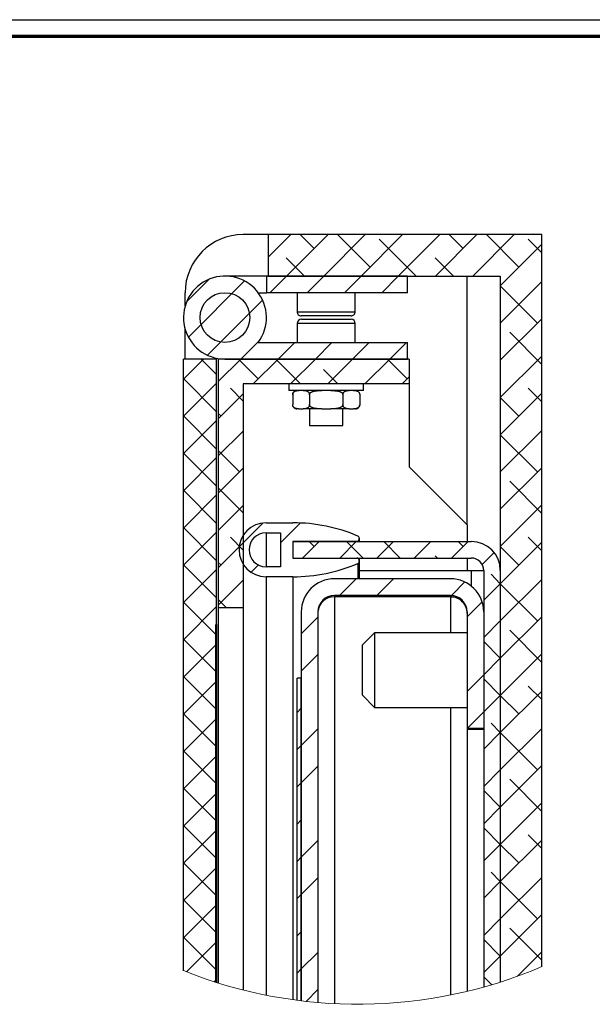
# Paper-space layout 'Sheet4' of a CAD drawing. Header units: millimetres. Extents: x 7 to 291, y 7 to 1086.
# Tile 3 of 5: x 76 to 145, y 85 to 204. Entities that reach past the tile are written whole.
import ezdxf

# ---------------------------------------------------------------- set-up
doc = ezdxf.new("R2010")
doc.units = ezdxf.units.MM
doc.layers.add('BORDERS', color=7, linetype='Continuous')
doc.layers.add('TEXT_SHEET_FORMAT', color=7, linetype='Continuous')

# ---------------------------------------------------------------- blocks, each defined once
blk = doc.blocks.new('SW_HATCH_0')
at = {"color": 0, "linetype": 'Continuous', "lineweight": 18}
for p, q in [((-3.41, 37), (-6.15, 34.27)), ((1.08, 37), (-3.92, 32)), ((-0.6, 35.33), (-2.27, 37)), ((5.57, 37), (0.57, 32)), ((6.14, 33.08), (2.22, 37)), ((10.06, 37), (5.06, 32)), ((14.55, 37), (9.55, 32)), ((19.04, 37), (14.04, 32)), ((17.36, 35.33), (15.69, 37)), ((23.53, 37), (18.53, 32)), ((24.1, 33.08), (20.18, 37)), ((11.71, 32), (7.26, 36.45)), ((26.85, 35.84), (21.85, 30.84)), ((26.85, 34.82), (25.22, 36.45)), ((-1.76, 32), (-3.96, 34.2)), ((16.2, 32), (14, 34.2)), ((-13.3, 31.6), (-15.95, 28.95)), ((-9, 31.41), (-10.53, 29.89)), ((-3.92, 32), (-5.92, 30)), ((0.57, 32), (-1.43, 30)), ((5.06, 32), (3.06, 30)), ((9.55, 32), (7.55, 30)), ((26.85, 31.34), (21.85, 26.34)), ((-10.53, 29.89), (-14.23, 26.18)), ((26.34, 26.34), (21.85, 30.84)), ((-6.81, 29.11), (-8.39, 27.53)), ((-8.39, 27.53), (-11.87, 24.05)), ((-14.23, 26.18), (-15.76, 24.65)), ((26.85, 26.85), (21.85, 21.85)), ((26.85, 21.34), (22.98, 25.22)), ((-11.87, 24.05), (-13.45, 22.47)), ((-7.15, 24.28), (-9.43, 22)), ((-2.94, 24), (-4.94, 22)), ((1.55, 24), (-0.45, 22)), ((6.04, 24), (4.04, 22)), ((10.53, 24), (8.53, 22)), ((-13.92, 22), (-16.35, 19.58)), ((-14.21, 22), (-12.35, 20.13)), ((-9.43, 22), (-12.15, 19.29)), ((-7.33, 19.61), (-9.72, 22)), ((-4.94, 22), (-7.94, 19)), ((-2.23, 19), (-5.23, 22)), ((-0.45, 22), (-3.45, 19)), ((4.04, 22), (1.04, 19)), ((3.89, 21.85), (3.75, 22)), ((8.53, 22), (5.53, 19)), ((10.63, 19.61), (8.24, 22)), ((26.85, 22.36), (21.85, 17.36)), ((21.85, 21.85), (21.85, 21.85)), ((2.26, 19), (0.53, 20.73)), ((-16.35, 19.64), (-12.35, 15.64)), ((-12.35, 19.09), (-16.35, 15.09)), ((10.86, 19.84), (10.02, 19)), ((-9.15, 16.93), (-10.7, 18.49)), ((26.85, 17.87), (21.85, 12.87)), ((26.85, 16.85), (25.22, 18.49)), ((-9.15, 17.8), (-12.15, 14.8)), ((24.1, 15.12), (21.85, 17.36)), ((-11.82, 15.12), (-12.15, 15.44)), ((-16.35, 15.15), (-12.35, 11.15)), ((-12.35, 14.6), (-16.35, 10.6)), ((-9.15, 13.31), (-12.15, 10.31)), ((26.85, 13.38), (21.85, 8.38)), ((26.34, 8.38), (21.85, 12.87)), ((-9.58, 8.38), (-12.15, 10.95)), ((-16.35, 10.66), (-12.35, 6.66)), ((-12.35, 10.11), (-16.35, 6.11)), ((-9.15, 8.82), (-12.15, 5.82)), ((26.85, 8.89), (21.85, 3.89)), ((26.85, 3.38), (22.98, 7.26)), ((-16.35, 6.17), (-12.35, 2.17)), ((-9.15, 3.46), (-12.15, 6.46)), ((-12.35, 5.62), (-16.35, 1.62)), ((-9.15, 4.33), (-12.15, 1.33)), ((26.85, 4.4), (21.85, -0.6)), ((21.85, 3.89), (21.85, 3.89)), ((-16.35, 1.68), (-12.35, -2.32)), ((-6.75, 2.23), (-9.63, -0.65)), ((-2.26, 2.23), (-4.65, -0.16)), ((-12.35, 1.13), (-16.35, -2.87)), ((-9.15, -1.03), (-10.7, 0.53)), ((0, 0), (-2, -2)), ((-0.6, -0.6), (-1.19, 0)), ((4.49, 0), (2.49, -2)), ((5.3, -2), (3.3, 0)), ((8.98, 0), (6.98, -2)), ((9.79, -2), (7.79, 0)), ((13.47, 0), (11.47, -2)), ((17.96, 0), (15.96, -2)), ((17.36, -0.6), (16.77, 0)), ((26.85, -1.11), (25.22, 0.53)), ((-9.15, -0.16), (-12.15, -3.16)), ((26.85, -0.09), (21.85, -5.09)), ((24.1, -2.84), (21.85, -0.6)), ((14.28, -2), (14, -1.72)), ((21.11, -1.34), (19.67, -2.78)), ((-16.35, -2.81), (-12.35, -6.81)), ((-12.35, -3.36), (-16.35, -7.36)), ((-11.82, -2.84), (-12.15, -2.52)), ((-7.32, -2.83), (-8.2, -3.71)), ((-9.15, -4.66), (-12.15, -7.66)), ((4.48, -4.5), (2.48, -6.5)), ((8.97, -4.5), (6.97, -6.5)), ((21.85, -5.09), (20.73, -3.96)), ((26.85, -4.58), (21.85, -9.58)), ((17.57, -4.88), (15.95, -6.5)), ((21.85, -5.09), (19.85, -7.09)), ((26.34, -9.58), (21.85, -5.09)), ((-11.15, -8), (-12.15, -7.01)), ((-16.35, -7.3), (-12.45, -11.2)), ((-12.35, -7.86), (-16.35, -11.86)), ((19.66, -7.28), (17.85, -9.09)), ((-0.15, -9.13), (-2.15, -11.13)), ((26.85, -9.07), (21.85, -14.07)), ((21.85, -9.58), (19.85, -11.58)), ((-16.35, -11.79), (-12.45, -15.69)), ((26.85, -14.58), (22.98, -10.7)), ((-12.45, -12.45), (-16.35, -16.35)), ((21.85, -14.07), (19.85, -12.07)), ((-0.15, -13.62), (-2.15, -15.62)), ((21.85, -14.07), (19.85, -16.07)), ((26.85, -13.56), (21.85, -18.56)), ((21.85, -14.07), (21.85, -14.07)), ((-16.35, -16.28), (-12.45, -20.18)), ((19.85, -16.07), (17.85, -18.07)), ((21.85, -18.56), (19.85, -16.56)), ((-12.45, -16.94), (-16.35, -20.84)), ((26.85, -19.07), (25.22, -17.43)), ((21.85, -18.56), (19.85, -20.56)), ((26.85, -18.05), (21.85, -23.05)), ((24.1, -20.8), (21.85, -18.56)), ((-2.15, -20.11), (-2.65, -20.61)), ((-16.35, -20.77), (-12.45, -24.67)), ((19.85, -20.56), (17.91, -22.5)), ((-12.45, -21.43), (-16.35, -25.33)), ((21.85, -23.05), (20.73, -21.92)), ((26.85, -22.54), (21.85, -27.54)), ((-0.15, -22.6), (-2.15, -24.6)), ((21.85, -23.05), (19.85, -25.05)), ((26.34, -27.54), (21.85, -23.05)), ((-2.15, -24.6), (-2.65, -25.1)), ((-16.35, -25.26), (-12.45, -29.16)), ((-12.45, -25.92), (-16.35, -29.82)), ((-0.15, -27.09), (-2.15, -29.09)), ((26.85, -27.03), (21.85, -32.03)), ((21.85, -27.54), (19.85, -29.54)), ((-2.15, -29.09), (-2.65, -29.59)), ((26.85, -32.54), (22.98, -28.66)), ((-16.35, -29.75), (-12.45, -33.65)), ((-12.45, -30.41), (-16.35, -34.31)), ((21.85, -32.03), (19.85, -30.03)), ((21.85, -32.03), (19.85, -34.03)), ((26.85, -31.52), (21.85, -36.52)), ((21.85, -32.03), (21.85, -32.03)), ((-16.35, -34.24), (-12.45, -38.14)), ((-2.15, -33.58), (-2.65, -34.08)), ((-12.45, -34.9), (-16.35, -38.8)), ((21.85, -36.52), (19.85, -34.52)), ((26.85, -37.03), (25.22, -35.39)), ((-0.15, -36.07), (-2.15, -38.07)), ((21.85, -36.52), (19.85, -38.52)), ((26.85, -36.01), (21.85, -41.01)), ((24.1, -38.76), (21.85, -36.52)), ((-16.35, -38.73), (-12.45, -42.63)), ((-2.15, -38.07), (-2.65, -38.57)), ((-12.45, -39.39), (-16.35, -43.29)), ((21.85, -41.01), (20.73, -39.88)), ((-0.15, -40.56), (-2.15, -42.56)), ((21.85, -41.01), (19.85, -43.01)), ((26.85, -40.5), (21.85, -45.5)), ((26.34, -45.5), (21.85, -41.01)), ((-2.15, -42.56), (-2.65, -43.06)), ((-16.35, -43.22), (-12.45, -47.12)), ((-12.45, -43.88), (-16.35, -47.78)), ((26.85, -44.99), (21.85, -49.99)), ((21.85, -45.5), (19.85, -47.5)), ((-2.15, -47.05), (-2.65, -47.55)), ((26.85, -50.5), (22.98, -46.62)), ((-16.35, -47.71), (-12.45, -51.61)), ((-12.45, -48.37), (-15.97, -51.89)), ((21.85, -49.99), (19.85, -47.99)), ((-0.15, -49.54), (-2.15, -51.54)), ((26.85, -49.48), (23.91, -52.43)), ((21.85, -49.99), (19.85, -51.99)), ((21.85, -49.99), (21.85, -49.99)), ((-2.15, -51.54), (-2.65, -52.04)), ((-12.45, -52.86), (-12.66, -53.08)), ((20.82, -53.44), (19.85, -52.48)), ((-0.15, -54.03), (-1.57, -55.46))]:
    blk.add_line(p, q, dxfattribs=at)

psp = doc.layouts.new('Sheet4')

# ---------------------------------------------------------------- linework, layer by layer
at = {"color": 7, "linetype": 'Continuous', "lineweight": 25}
for p, q in [((105.56, 177.87), (102.56, 177.87)), ((105.56, 177.87), (105.56, 172.87)), ((138.56, 177.87), (105.56, 177.87)), ((138.56, 89.6), (138.56, 177.87)), ((105.36, 172.87), (100.36, 172.87)), ((105.36, 172.87), (105.36, 170.87)), ((122.36, 172.87), (105.36, 172.87)), ((105.56, 172.87), (133.56, 172.87)), ((122.36, 170.87), (122.36, 172.87)), ((133.56, 172.87), (133.56, 87.74)), ((95.56, 169.27), (95.56, 170.87)), ((104.36, 170.87), (105.36, 170.87)), ((122.36, 170.87), (105.36, 170.87)), ((109.06, 170.87), (109.06, 168.57)), ((116.06, 168.57), (116.06, 170.87)), ((115.56, 168.07), (109.56, 168.07)), ((109.57, 167.67), (115.33, 167.67)), ((115.33, 167.67), (115.57, 167.67)), ((95.56, 162.87), (95.56, 166.47)), ((109.07, 167.17), (109.07, 164.87)), ((116.07, 164.87), (116.07, 167.17)), ((104.36, 164.87), (122.36, 164.87)), ((122.36, 162.87), (122.36, 164.87)), ((95.36, 89.12), (95.36, 162.87)), ((99.36, 162.87), (95.36, 162.87)), ((99.36, 130.87), (99.36, 162.87)), ((99.56, 162.87), (99.56, 132.87)), ((122.57, 162.87), (99.56, 162.87)), ((100.36, 162.87), (122.36, 162.87)), ((122.57, 162.87), (122.57, 159.87)), ((102.56, 159.87), (102.56, 132.87)), ((122.57, 159.87), (102.56, 159.87)), ((108.07, 159.87), (108.07, 159.07)), ((117.07, 159.07), (117.07, 159.87)), ((122.57, 159.87), (122.57, 149.87)), ((112.57, 159.07), (108.07, 159.07)), ((108.53, 158.57), (108.53, 157.37)), ((110.55, 158.57), (110.55, 157.37)), ((117.07, 159.07), (112.57, 159.07)), ((114.59, 158.57), (114.59, 157.37)), ((116.61, 158.57), (116.61, 157.37)), ((109.27, 156.87), (109.03, 156.87)), ((109.27, 156.87), (109.81, 156.87)), ((112.03, 156.87), (109.81, 156.87)), ((110.57, 156.87), (110.57, 154.87)), ((112.03, 156.87), (113.11, 156.87)), ((115.33, 156.87), (113.11, 156.87)), ((114.57, 154.87), (114.57, 156.87)), ((115.33, 156.87), (115.87, 156.87)), ((116.11, 156.87), (115.87, 156.87)), ((110.57, 154.87), (114.57, 154.87)), ((122.57, 149.87), (129.57, 142.87)), ((105.31, 143.12), (108.56, 143.12)), ((129.57, 142.87), (129.57, 140.87)), ((105.31, 141.92), (107.06, 141.92)), ((107.06, 141.92), (107.06, 137.82)), ((116.26, 140.87), (108.56, 140.87)), ((108.56, 140.87), (108.56, 138.87)), ((108.56, 140.87), (130.06, 140.87)), ((116.56, 141.25), (116.56, 141.17)), ((116.56, 141.17), (116.56, 140.87)), ((107.06, 137.82), (105.31, 137.82)), ((108.56, 138.87), (116.26, 138.87)), ((108.56, 138.87), (130.06, 138.87)), ((116.56, 138.87), (116.56, 138.57)), ((116.56, 138.57), (116.56, 138.48)), ((116.56, 138.48), (116.56, 136.37)), ((129.57, 138.87), (129.57, 137.37)), ((108.56, 136.62), (105.31, 136.62)), ((105.31, 136.62), (105.31, 86.16)), ((108.56, 136.62), (108.56, 85.61)), ((116.56, 137.37), (130.06, 137.37)), ((130.06, 137.37), (131.56, 137.37)), ((131.56, 137.37), (131.56, 87.14)), ((133.56, 137.37), (133.56, 87.74)), ((127.56, 136.37), (113.56, 136.37)), ((127.56, 134.37), (113.56, 134.37)), ((113.56, 134.19), (113.56, 85.13)), ((127.56, 134.19), (113.56, 134.19)), ((116.56, 134.37), (116.56, 134.19)), ((102.56, 132.87), (99.56, 132.87)), ((99.56, 132.87), (99.56, 87.63)), ((102.56, 132.87), (102.56, 86.78)), ((109.56, 132.37), (109.56, 85.48)), ((111.56, 132.37), (111.56, 85.27)), ((129.56, 132.37), (129.56, 118.37)), ((131.56, 132.37), (131.56, 118.37)), ((99.36, 130.87), (99.26, 130.87)), ((99.26, 87.72), (99.26, 130.87)), ((99.36, 130.87), (99.36, 87.69)), ((118.41, 129.87), (116.91, 128.37)), ((129.56, 129.87), (118.41, 129.87)), ((118.41, 129.87), (118.41, 125.37)), ((116.91, 128.37), (116.91, 125.37)), ((116.91, 125.37), (116.91, 122.37)), ((118.41, 125.37), (118.41, 120.87)), ((109.56, 124.37), (109.06, 124.37)), ((109.06, 85.54), (109.06, 124.37)), ((109.56, 85.48), (109.56, 124.37)), ((116.91, 122.37), (118.41, 120.87)), ((118.41, 120.87), (129.56, 120.87)), ((129.56, 118.37), (131.56, 118.37)), ((129.56, 118.37), (129.56, 118.19)), ((131.56, 118.19), (129.56, 118.19)), ((129.56, 118.19), (129.56, 86.62))]:
    psp.add_line(p, q, dxfattribs=at)
at = {"color": 8, "linetype": 'Continuous', "lineweight": 25}
for p, q in [((129.56, 142.87), (129.56, 172.87)), ((109.06, 168.57), (116.06, 168.57)), ((115.8, 167.17), (109.07, 167.17)), ((116.07, 167.17), (115.8, 167.17)), ((105.31, 141.92), (105.31, 137.82)), ((116.38, 138.21), (116.38, 136.37)), ((130.06, 137.37), (130.06, 135.49)), ((116.38, 134.37), (116.38, 134.19)), ((127.56, 134.19), (127.56, 129.87)), ((127.56, 120.87), (127.56, 86.18))]:
    psp.add_line(p, q, dxfattribs=at)
at = {"color": 7, "linetype": 'Continuous', "lineweight": 25, "flags": 128}
for points in [[(108.56, 158.74), (108.54, 158.68), (108.53, 158.58)], [(116.58, 157.19), (116.6, 157.25), (116.61, 157.35)], [(113.56, 134.19), (112.78, 134.16), (112.64, 134.14)], [(127.56, 134.19), (128.26, 134.16), (128.5, 134.14)]]:
    psp.add_lwpolyline(points, dxfattribs=at)
at = {"color": 7, "linetype": 'Continuous', "lineweight": 25}
psp.add_circle((100.36, 167.87), 3, dxfattribs=at)
for centre, radius, start, end in [((102.56, 170.87), 7, 90.0004, 179.9998), ((100.36, 167.87), 5, 323.1297, 269.9998), ((109.56, 168.57), 0.5, 179.9977, 269.9996), ((109.57, 167.17), 0.5, 90.0004, 179.9954), ((115.56, 168.57), 0.5, 270.0004, 0.0023), ((115.57, 167.17), 0.5, 0.0045, 89.9996), ((109.03, 158.57), 0.5, 90.0098, 139.2669), ((116.11, 158.57), 0.5, 43.1568, 90.0061), ((109.03, 157.37), 0.5, 223.1567, 270.0062), ((116.11, 157.37), 0.5, 270.0055, 319.2862), ((105.31, 139.87), 3.25, 90.0013, 179.9988), ((108.56, 123.12), 20, 66.9918, 89.9999), ((105.31, 139.87), 2.05, 90.0012, 179.9983), ((116.26, 141.25), 0.3, 359.9957, 66.9935), ((116.26, 141.17), 0.3, 269.9965, 0.0016), ((130.06, 137.37), 3.5, 0.0006, 89.9996), ((105.31, 139.87), 3.25, 179.9998, 269.9996), ((105.31, 139.87), 2.05, 180.0001, 269.9988), ((108.56, 156.62), 20, 270.0007, 293.008), ((116.26, 138.57), 0.3, 359.9984, 90.0035), ((116.26, 138.48), 0.3, 293.0065, 359.9929), ((130.06, 137.37), 1.5, 359.9984, 90.0035), ((113.56, 132.37), 4, 90.0004, 179.9997), ((127.56, 132.37), 4, 0.0003, 89.9996), ((113.56, 132.37), 2, 90.0004, 179.9997), ((113.48, 132.28), 1.91, 87.3656, 177.3395), ((127.56, 132.37), 2, 0.0003, 89.9996), ((127.56, 132.19), 2, 359.9996, 90.0003)]:
    psp.add_arc(centre, radius, start, end, dxfattribs=at)
at = {"color": 7, "linetype": 'Continuous', "lineweight": 18}
psp.add_arc((116.38, 141.53), 56.46, 248.1463, 293.1337, dxfattribs=at)
at = {"color": 7, "linetype": 'Continuous', "lineweight": 25}
for points, knots in [([(108.53, 158.57), (108.53, 158.58), (108.53, 158.61), (108.53, 158.65), (108.54, 158.69), (108.55, 158.73), (108.57, 158.76), (108.58, 158.8), (108.6, 158.83), (108.63, 158.87), (108.66, 158.9), (108.69, 158.93), (108.73, 158.95), (108.76, 158.98), (108.81, 159), (108.85, 159.02), (108.9, 159.03), (108.94, 159.04), (109, 159.05), (109.08, 159.06), (109.17, 159.07), (109.24, 159.07), (109.27, 159.07)], [0, 0, 0, 0, 0.043113, 0.086564, 0.127076, 0.166349, 0.196621, 0.225734, 0.281154, 0.324445, 0.365377, 0.404834, 0.442714, 0.491642, 0.538942, 0.585326, 0.630919, 0.676702, 0.722105, 0.81244, 0.906241, 1, 1, 1, 1]), ([(109.81, 159.07), (109.83, 159.07), (109.9, 159.07), (109.98, 159.06), (110.05, 159.06), (110.11, 159.05), (110.17, 159.04), (110.23, 159.02), (110.28, 159), (110.32, 158.98), (110.35, 158.95), (110.39, 158.93), (110.42, 158.89), (110.45, 158.86), (110.46, 158.84), (110.48, 158.81), (110.5, 158.78), (110.52, 158.74), (110.53, 158.7), (110.54, 158.66), (110.54, 158.62), (110.55, 158.6), (110.55, 158.58), (110.55, 158.57)], [0, 0, 0, 0, 0.078859, 0.187134, 0.241482, 0.296113, 0.356505, 0.417995, 0.481671, 0.514647, 0.548569, 0.600009, 0.65522, 0.684325, 0.714901, 0.747507, 0.78228, 0.82469, 0.870966, 0.91938, 0.945305, 0.971959, 1, 1, 1, 1]), ([(110.55, 158.57), (110.55, 158.58), (110.55, 158.6), (110.56, 158.64), (110.57, 158.68), (110.59, 158.72), (110.61, 158.75), (110.64, 158.78), (110.68, 158.82), (110.73, 158.86), (110.78, 158.89), (110.84, 158.91), (110.9, 158.94), (110.96, 158.96), (111.03, 158.98), (111.11, 159), (111.21, 159.02), (111.33, 159.04), (111.48, 159.05), (111.62, 159.06), (111.8, 159.07), (111.94, 159.07), (112.03, 159.07)], [0, 0, 0, 0, 0.022046, 0.044578, 0.06981, 0.095596, 0.115821, 0.136251, 0.177975, 0.212286, 0.246882, 0.282092, 0.317468, 0.361845, 0.40637, 0.451253, 0.496223, 0.587829, 0.679727, 0.759706, 0.839738, 1, 1, 1, 1]), ([(113.11, 159.07), (113.18, 159.07), (113.34, 159.07), (113.52, 159.06), (113.67, 159.05), (113.77, 159.04), (113.86, 159.03), (113.96, 159.01), (114.06, 158.99), (114.16, 158.97), (114.23, 158.94), (114.3, 158.91), (114.34, 158.89), (114.39, 158.86), (114.43, 158.83), (114.48, 158.8), (114.51, 158.76), (114.54, 158.72), (114.57, 158.67), (114.58, 158.63), (114.59, 158.59), (114.59, 158.57), (114.59, 158.57)], [0, 0, 0, 0, 0.136547, 0.273173, 0.331954, 0.390771, 0.449747, 0.508809, 0.567605, 0.626585, 0.686431, 0.716572, 0.746775, 0.779017, 0.811435, 0.844657, 0.878271, 0.907081, 0.936464, 0.965326, 0.995184, 1, 1, 1, 1]), ([(114.59, 158.57), (114.59, 158.58), (114.59, 158.61), (114.6, 158.65), (114.6, 158.69), (114.62, 158.73), (114.63, 158.76), (114.64, 158.8), (114.67, 158.83), (114.7, 158.87), (114.72, 158.9), (114.75, 158.93), (114.79, 158.95), (114.83, 158.98), (114.87, 159), (114.91, 159.02), (114.96, 159.03), (115, 159.04), (115.06, 159.05), (115.14, 159.06), (115.23, 159.07), (115.3, 159.07), (115.33, 159.07)], [0, 0, 0, 0, 0.043113, 0.086564, 0.127076, 0.166349, 0.196621, 0.225734, 0.281153, 0.324445, 0.365377, 0.404834, 0.442714, 0.491642, 0.538942, 0.585326, 0.630919, 0.676702, 0.722105, 0.81244, 0.906242, 1, 1, 1, 1]), ([(115.87, 159.07), (115.9, 159.07), (115.96, 159.07), (116.04, 159.06), (116.11, 159.06), (116.17, 159.05), (116.23, 159.04), (116.29, 159.02), (116.35, 158.99), (116.4, 158.96), (116.45, 158.93), (116.48, 158.89), (116.51, 158.86), (116.53, 158.84), (116.54, 158.81), (116.56, 158.78), (116.58, 158.74), (116.59, 158.7), (116.6, 158.65), (116.61, 158.6), (116.61, 158.58), (116.61, 158.57)], [0, 0, 0, 0, 0.078863, 0.187144, 0.241496, 0.29613, 0.356525, 0.418019, 0.481699, 0.548562, 0.600006, 0.65522, 0.684327, 0.714904, 0.747512, 0.782287, 0.824699, 0.870978, 0.919395, 0.971958, 1, 1, 1, 1]), ([(109.27, 156.87), (109.24, 156.87), (109.18, 156.87), (109.1, 156.87), (109.02, 156.88), (108.97, 156.89), (108.91, 156.9), (108.85, 156.92), (108.79, 156.94), (108.73, 156.97), (108.69, 157.01), (108.65, 157.04), (108.63, 157.07), (108.61, 157.1), (108.59, 157.12), (108.57, 157.16), (108.56, 157.19), (108.54, 157.24), (108.53, 157.29), (108.53, 157.33), (108.53, 157.36), (108.53, 157.37)], [0, 0, 0, 0, 0.078861, 0.187139, 0.241495, 0.296128, 0.356521, 0.417996, 0.481697, 0.548559, 0.599965, 0.655218, 0.68428, 0.714857, 0.747513, 0.782236, 0.824646, 0.870923, 0.919397, 0.971959, 1, 1, 1, 1]), ([(110.55, 157.37), (110.55, 157.35), (110.55, 157.32), (110.54, 157.28), (110.53, 157.24), (110.52, 157.2), (110.51, 157.17), (110.49, 157.14), (110.47, 157.1), (110.44, 157.06), (110.41, 157.03), (110.38, 157.01), (110.35, 156.98), (110.31, 156.96), (110.27, 156.93), (110.22, 156.92), (110.18, 156.9), (110.13, 156.89), (110.07, 156.88), (110, 156.87), (109.9, 156.87), (109.84, 156.87), (109.81, 156.87)], [0, 0, 0, 0, 0.043112, 0.086562, 0.12713, 0.166402, 0.196673, 0.225731, 0.2812, 0.324444, 0.365375, 0.404869, 0.442748, 0.491644, 0.538943, 0.585348, 0.630939, 0.676707, 0.722119, 0.812444, 0.906243, 1, 1, 1, 1]), ([(112.03, 156.87), (111.95, 156.87), (111.8, 156.87), (111.61, 156.87), (111.47, 156.88), (111.37, 156.89), (111.27, 156.9), (111.17, 156.92), (111.08, 156.94), (110.98, 156.97), (110.9, 157), (110.84, 157.02), (110.79, 157.05), (110.75, 157.07), (110.7, 157.1), (110.66, 157.14), (110.62, 157.18), (110.59, 157.22), (110.57, 157.26), (110.55, 157.31), (110.55, 157.35), (110.55, 157.36), (110.55, 157.37)], [0, 0, 0, 0, 0.1365452, 0.2731697, 0.3319498, 0.3907667, 0.4497464, 0.508808, 0.5676031, 0.6265823, 0.6864157, 0.7165562, 0.7467749, 0.7790169, 0.811434, 0.8446333, 0.8782725, 0.9070823, 0.936465, 0.9653261, 0.9951843, 1, 1, 1, 1]), ([(114.59, 157.37), (114.59, 157.35), (114.59, 157.33), (114.58, 157.29), (114.56, 157.25), (114.54, 157.22), (114.52, 157.19), (114.49, 157.15), (114.45, 157.12), (114.4, 157.08), (114.35, 157.05), (114.3, 157.02), (114.24, 157), (114.17, 156.97), (114.1, 156.95), (114.03, 156.93), (113.93, 156.91), (113.8, 156.9), (113.65, 156.88), (113.51, 156.87), (113.33, 156.87), (113.2, 156.87), (113.11, 156.87)], [0, 0, 0, 0, 0.022046, 0.044577, 0.069842, 0.095597, 0.11585, 0.136252, 0.178, 0.21231, 0.246888, 0.282113, 0.317474, 0.36185, 0.406385, 0.451267, 0.496229, 0.587834, 0.679733, 0.759709, 0.839741, 1, 1, 1, 1]), ([(115.33, 156.87), (115.3, 156.87), (115.24, 156.87), (115.16, 156.87), (115.08, 156.88), (115.03, 156.89), (114.97, 156.9), (114.91, 156.92), (114.86, 156.94), (114.82, 156.96), (114.79, 156.98), (114.75, 157.01), (114.72, 157.04), (114.69, 157.07), (114.67, 157.1), (114.65, 157.12), (114.64, 157.16), (114.62, 157.19), (114.6, 157.24), (114.6, 157.28), (114.59, 157.31), (114.59, 157.34), (114.59, 157.36), (114.59, 157.37)], [0, 0, 0, 0, 0.0788568, 0.1871284, 0.2414816, 0.2961112, 0.3565013, 0.4179725, 0.4816697, 0.5146446, 0.5485653, 0.5999688, 0.6552189, 0.6842789, 0.7148539, 0.7475082, 0.782229, 0.8246373, 0.8709119, 0.9193826, 0.9453064, 0.9719601, 1, 1, 1, 1]), ([(116.61, 157.37), (116.61, 157.35), (116.61, 157.32), (116.6, 157.28), (116.59, 157.24), (116.58, 157.2), (116.57, 157.17), (116.55, 157.14), (116.53, 157.1), (116.5, 157.06), (116.47, 157.03), (116.44, 157.01), (116.41, 156.98), (116.37, 156.96), (116.33, 156.93), (116.29, 156.92), (116.24, 156.9), (116.2, 156.89), (116.14, 156.88), (116.06, 156.87), (115.96, 156.87), (115.9, 156.87), (115.87, 156.87)], [0, 0, 0, 0, 0.043112, 0.086562, 0.12713, 0.166402, 0.196673, 0.225731, 0.2812, 0.324444, 0.365375, 0.404869, 0.442748, 0.491644, 0.538943, 0.585348, 0.630939, 0.676707, 0.722119, 0.812444, 0.906244, 1, 1, 1, 1])]:
    psp.add_open_spline(points, degree=3, knots=knots, dxfattribs=at)
at = {"layer": 'BORDERS', "lineweight": 70}
psp.add_line((8.57, 201.78), (288.57, 201.78), dxfattribs=at)
at = {"layer": 'TEXT_SHEET_FORMAT'}
psp.add_line((6.57, 203.78), (290.57, 203.78), dxfattribs=at)

# ---------------------------------------------------------------- block references
at = {"color": 7, "linetype": 'Continuous', "lineweight": 18}
psp.add_blockref('SW_HATCH_0', (111.71, 140.87), dxfattribs=at)

doc.saveas('drawing.dxf')
